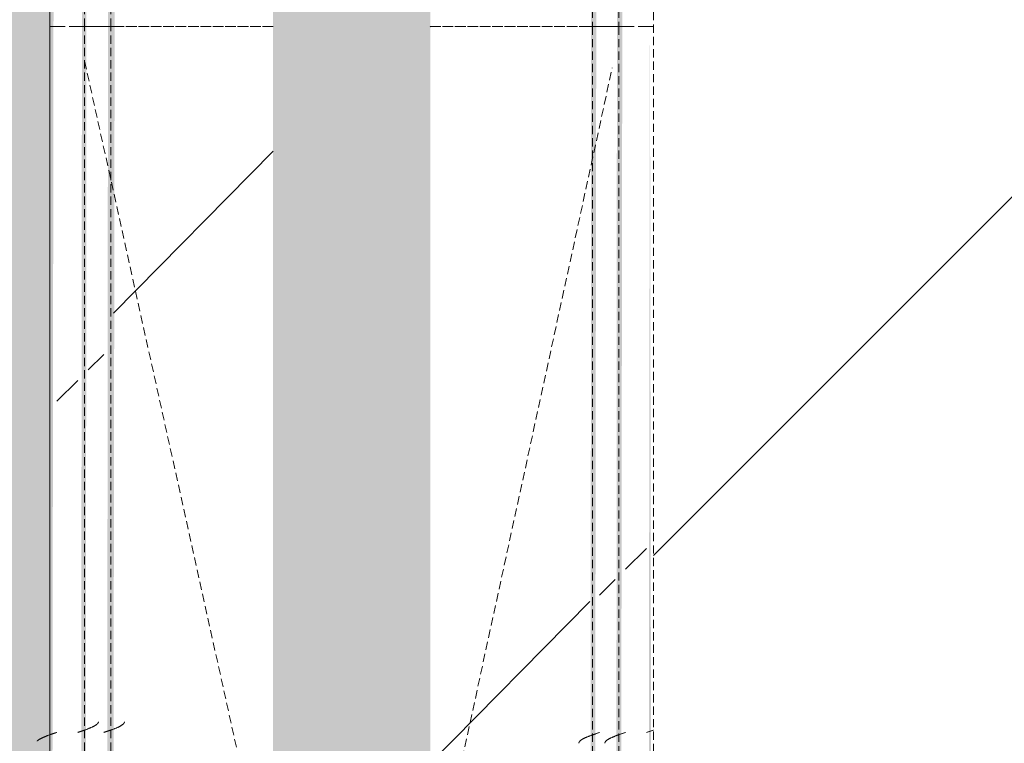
# Model space of a CAD drawing. Header units: millimetres. Extents: x 16156 to 91527, y 4646 to 113494.
# Tile 241 of 256: x 35479 to 36046, y 71701 to 72117. Entities that reach past the tile are written whole.
import ezdxf

# ---------------------------------------------------------------- set-up
doc = ezdxf.new("R2010")
doc.units = ezdxf.units.MM
doc.linetypes.add('ARC Demolished', pattern=[7.14375, 4.7625, -2.38125])
for name, color, linetype, lineweight in [('A--AR9__AlgVoorz', 1, 'Continuous', 9), ('A--L23__Vloeren', 3, 'Continuous', 9), ('A--L74__VasteSanitaireVoorz', 1, 'ARC Demolished', 9), ('A--L82__LosseGebruikersInvent', 1, 'ARC Demolished', 9)]:
    doc.layers.add(name, color=color, linetype=linetype, lineweight=lineweight)
pattern_1 = [(135, (72113.44, -36801.75), (-212.132, -212.132), [])]
pattern_2 = [(135, (72828.44, -35670.5), (-212.132, -212.132), [])]
pattern_3 = [(135.439, (72828.44, -34585), (-212.1307, -208.9106), [])]
pattern_4 = [(135.439, (72828.44, -34604.8), (-212.1307, -208.9106), [])]
pattern_5 = [(315, (-71398.44, 35670.5), (212.132, 212.132), [])]
pattern_6 = [(315.439, (-71398.44, 34585), (205.6355, 215.307), [])]
pattern_7 = [(315.439, (-71398.44, 34604.8), (205.6355, 215.307), [])]

# ---------------------------------------------------------------- blocks, each defined once
blk = doc.blocks.new('73_FU_Keukentop - Type 1-2249611-AB-Begane grond - slooptekening')
at = {"layer": 'A--L82__LosseGebruikersInvent'}
h = blk.add_hatch(dxfattribs=at)
h.set_pattern_fill('FP_61', color=256, style=0, pattern_type=2)
h.set_pattern_definition(pattern_1)
h.paths.add_polyline_path([(1430, -957.5), (1430, 957.5), (-1430, 957.5), (-1430, -957.5), (1266.55, -957.5)])
h = blk.add_hatch(dxfattribs=at)
h.set_pattern_fill('FP_61', color=256, style=0, pattern_type=2)
h.set_pattern_definition(pattern_1)
h.paths.add_polyline_path([(1430, -957.5), (1430, 957.5), (-1430, 957.5), (-1430, -957.5), (1266.55, -957.5)])
blk.add_line((-1430, -957.5), (1430, -957.5), dxfattribs=at)
blk = doc.blocks.new('FP_233-AB-Begane grond - slooptekening')
at = {"layer": 'A--L74__VasteSanitaireVoorz'}
blk.add_line((-695, 153.75), (715, 153.75), dxfattribs=at)
blk = doc.blocks.new('FP_235-AB-Begane grond - slooptekening')
at = {"layer": 'A--L74__VasteSanitaireVoorz'}
blk.add_line((-695, 138.75), (715, 138.75), dxfattribs=at)
blk = doc.blocks.new('FP_238-AB-Begane grond - slooptekening')
at = {"layer": 'A--L74__VasteSanitaireVoorz'}
blk.add_line((715, -138.75), (-695, -138.75), dxfattribs=at)
blk = doc.blocks.new('FP_240-AB-Begane grond - slooptekening')
at = {"layer": 'A--L74__VasteSanitaireVoorz'}
blk.add_line((715, -153.75), (-695, -153.75), dxfattribs=at)
blk = doc.blocks.new('FP_241-AB-Begane grond - slooptekening')
at = {"layer": 'A--L74__VasteSanitaireVoorz'}
blk.add_line((-695, -173.75), (715, -173.75), dxfattribs=at)
blk = doc.blocks.new('52_PF_FB_Gutter_rectangle - End Outlet - 1430mm_W_ x 300mm_L_ x 60mm_H_ x 160mm_Dia_ 2-2250497-AB-Begane grond - slooptekening')
at = {"layer": 'A--L74__VasteSanitaireVoorz', "linetype": 'Continuous'}
h = blk.add_hatch(dxfattribs=at)
h.set_pattern_fill('FP_68', color=256, style=0, pattern_type=2)
h.set_pattern_definition(pattern_2)
h.paths.add_polyline_path([(715, 157.75), (712.75, 169.75), (-695, 169.75), (-695, 157.75), (706, 157.75)])
h = blk.add_hatch(dxfattribs=at)
h.set_pattern_fill('FP_68', color=256, style=0, pattern_type=2)
h.set_pattern_definition(pattern_2)
h.paths.add_polyline_path([(715, 157.75), (712.75, 169.75), (-695, 169.75), (-695, 157.75), (706, 157.75)])
h = blk.add_hatch(dxfattribs=at)
h.set_pattern_fill('FP_68', color=256, style=0, pattern_type=2)
h.set_pattern_definition(pattern_2)
h.paths.add_polyline_path([(715, 142.75), (715, 151.75), (-695, 151.75), (-695, 142.75), (697.57, 142.75)])
h = blk.add_hatch(dxfattribs=at)
h.set_pattern_fill('FP_68', color=256, style=0, pattern_type=2)
h.set_pattern_definition(pattern_2)
h.paths.add_polyline_path([(715, 142.75), (715, 151.75), (-695, 151.75), (-695, 142.75), (697.57, 142.75)])
h = blk.add_hatch(dxfattribs=at)
h.set_pattern_fill('FP_69', color=256, style=0, pattern_type=2)
h.set_pattern_definition(pattern_3)
h.paths.add_polyline_path([(715, 45.2), (715, 137.1), (-695, 137.1), (-695, 45.2), (559.99, 45.2)])
h = blk.add_hatch(dxfattribs=at)
h.set_pattern_fill('FP_69', color=256, style=0, pattern_type=2)
h.set_pattern_definition(pattern_3)
h.paths.add_polyline_path([(715, 45.2), (715, 137.1), (-695, 137.1), (-695, 45.2), (559.99, 45.2)])
h = blk.add_hatch(dxfattribs=at)
h.set_pattern_fill('FP_70', color=256, style=0, pattern_type=2)
h.set_pattern_definition(pattern_4)
h.paths.add_polyline_path([(715, -134.42), (715, -45.2), (-695, -45.2), (-695, -137.1), (715, -137.1)])
h = blk.add_hatch(dxfattribs=at)
h.set_pattern_fill('FP_70', color=256, style=0, pattern_type=2)
h.set_pattern_definition(pattern_4)
h.paths.add_polyline_path([(715, -134.42), (715, -45.2), (-695, -45.2), (-695, -137.1), (715, -137.1)])
at = {"layer": 'A--L74__VasteSanitaireVoorz'}
h = blk.add_hatch(dxfattribs=at)
h.set_pattern_fill('FP_68', color=256, style=0, pattern_type=2)
h.set_pattern_definition(pattern_2)
h.paths.add_polyline_path([(715, -151.75), (715, -142.75), (-695, -142.75), (-695, -151.75), (559.99, -151.75)])
h = blk.add_hatch(dxfattribs=at)
h.set_pattern_fill('FP_68', color=256, style=0, pattern_type=2)
h.set_pattern_definition(pattern_2)
h.paths.add_polyline_path([(715, -151.75), (715, -142.75), (-695, -142.75), (-695, -151.75), (559.99, -151.75)])
h = blk.add_hatch(dxfattribs=at)
h.set_pattern_fill('FP_68', color=256, style=0, pattern_type=2)
h.set_pattern_definition(pattern_2)
h.paths.add_polyline_path([(715, -157.75), (-695, -157.75), (-695, -169.75), (715, -169.75)])
h = blk.add_hatch(dxfattribs=at)
h.set_pattern_fill('FP_68', color=256, style=0, pattern_type=2)
h.set_pattern_definition(pattern_2)
h.paths.add_polyline_path([(715, -157.75), (-695, -157.75), (-695, -169.75), (715, -169.75)])
for p, q in [((715, 169.75), (715, 173.75)), ((715, 169.75), (715, 157.75)), ((715, 153.75), (715, 157.75)), ((715, 153.75), (715, 151.75)), ((715, 151.75), (715, 142.75)), ((715, 138.75), (715, 142.75)), ((715, 138.33), (715, 139.14)), ((715, 138.75), (715, 137.1)), ((715, 137.1), (715, 45.2)), ((715, -45.2), (715, -137.1)), ((715, -137.1), (715, -138.75)), ((715, -139.14), (715, -138.33)), ((715, -142.75), (715, -138.75)), ((715, -142.75), (715, -151.75)), ((715, -151.75), (715, -153.75)), ((715, -157.75), (715, -153.75)), ((715, -157.75), (715, -169.75)), ((715, -173.75), (715, -169.75))]:
    blk.add_line(p, q, dxfattribs=at)
for name in ['FP_233-AB-Begane grond - slooptekening', 'FP_235-AB-Begane grond - slooptekening', 'FP_238-AB-Begane grond - slooptekening', 'FP_240-AB-Begane grond - slooptekening', 'FP_241-AB-Begane grond - slooptekening']:
    blk.add_blockref(name, (0, 0), dxfattribs=at)
blk = doc.blocks.new('FP_246-AB-Begane grond - slooptekening')
at = {"layer": 'A--L74__VasteSanitaireVoorz', "color": 240, "linetype": 'Continuous'}
for p, q in [((308.5, -169.75), (308.6, -170.04)), ((308.5, -169.75), (308.6, -170.04)), ((308.6, -170.04), (308.7, -170.34)), ((308.6, -170.04), (308.7, -170.34)), ((308.7, -170.34), (308.8, -170.63)), ((308.7, -170.34), (308.8, -170.63)), ((308.8, -170.63), (308.89, -170.92)), ((308.8, -170.63), (308.89, -170.92)), ((308.89, -170.92), (308.99, -171.22)), ((308.89, -170.92), (308.99, -171.22)), ((308.99, -171.22), (309.09, -171.51)), ((308.99, -171.22), (309.09, -171.51)), ((309.09, -171.51), (309.19, -171.8)), ((309.09, -171.51), (309.19, -171.8)), ((309.19, -171.8), (309.29, -172.09)), ((309.19, -171.8), (309.29, -172.09)), ((309.29, -172.09), (309.38, -172.37)), ((309.29, -172.09), (309.38, -172.37)), ((309.38, -172.37), (309.48, -172.66)), ((309.38, -172.37), (309.48, -172.66)), ((309.48, -172.66), (309.58, -172.95)), ((309.48, -172.66), (309.58, -172.95)), ((309.58, -172.95), (309.68, -173.23)), ((309.58, -172.95), (309.68, -173.23)), ((309.68, -173.23), (309.78, -173.51)), ((309.68, -173.23), (309.78, -173.51)), ((309.78, -173.51), (309.88, -173.79)), ((309.78, -173.51), (309.88, -173.79))]:
    blk.add_line(p, q, dxfattribs=at)
blk = doc.blocks.new('FP_247-AB-Begane grond - slooptekening')
at = {"layer": 'A--L74__VasteSanitaireVoorz', "color": 240, "linetype": 'Continuous'}
for p, q in [((302.32, -145.77), (302.41, -145.78)), ((302.32, -145.77), (302.41, -145.78)), ((302.41, -145.78), (302.51, -145.8)), ((302.41, -145.78), (302.51, -145.8)), ((302.51, -145.8), (302.61, -145.83)), ((302.51, -145.8), (302.61, -145.83)), ((302.61, -145.83), (302.71, -145.86)), ((302.61, -145.83), (302.71, -145.86)), ((302.71, -145.86), (302.81, -145.9)), ((302.71, -145.86), (302.81, -145.9)), ((302.81, -145.9), (302.91, -145.95)), ((302.81, -145.9), (302.91, -145.95)), ((302.91, -145.95), (303, -146)), ((302.91, -145.95), (303, -146)), ((303, -146), (303.1, -146.06)), ((303, -146), (303.1, -146.06)), ((303.1, -146.06), (303.2, -146.13)), ((303.1, -146.06), (303.2, -146.13)), ((303.2, -146.13), (303.3, -146.2)), ((303.2, -146.13), (303.3, -146.2)), ((303.3, -146.2), (303.4, -146.29)), ((303.3, -146.2), (303.4, -146.29)), ((303.4, -146.29), (303.49, -146.37)), ((303.4, -146.29), (303.49, -146.37)), ((303.49, -146.37), (303.59, -146.47)), ((303.49, -146.37), (303.59, -146.47)), ((303.59, -146.47), (303.69, -146.57)), ((303.59, -146.47), (303.69, -146.57)), ((303.69, -146.57), (303.79, -146.68)), ((303.69, -146.57), (303.79, -146.68)), ((303.79, -146.68), (303.89, -146.8)), ((303.79, -146.68), (303.89, -146.8)), ((303.89, -146.8), (303.99, -146.92)), ((303.89, -146.8), (303.99, -146.92)), ((303.99, -146.92), (304.08, -147.05)), ((303.99, -146.92), (304.08, -147.05)), ((304.08, -147.05), (304.18, -147.18)), ((304.08, -147.05), (304.18, -147.18)), ((304.18, -147.18), (304.28, -147.33)), ((304.18, -147.18), (304.28, -147.33)), ((304.28, -147.33), (304.38, -147.47)), ((304.28, -147.33), (304.38, -147.47)), ((304.38, -147.47), (304.48, -147.63)), ((304.38, -147.47), (304.48, -147.63)), ((304.48, -147.63), (304.57, -147.79)), ((304.48, -147.63), (304.57, -147.79)), ((304.57, -147.79), (304.67, -147.95)), ((304.57, -147.79), (304.67, -147.95)), ((304.67, -147.95), (304.77, -148.13)), ((304.67, -147.95), (304.77, -148.13)), ((304.77, -148.13), (304.87, -148.31)), ((304.77, -148.13), (304.87, -148.31)), ((304.87, -148.31), (304.97, -148.49)), ((304.87, -148.31), (304.97, -148.49)), ((304.97, -148.49), (305.07, -148.68)), ((304.97, -148.49), (305.07, -148.68)), ((305.07, -148.68), (305.16, -148.87)), ((305.07, -148.68), (305.16, -148.87)), ((305.16, -148.87), (305.26, -149.07)), ((305.16, -148.87), (305.26, -149.07)), ((305.26, -149.07), (305.36, -149.28)), ((305.26, -149.07), (305.36, -149.28)), ((305.36, -149.28), (305.46, -149.49)), ((305.36, -149.28), (305.46, -149.49)), ((305.46, -149.49), (305.56, -149.7)), ((305.46, -149.49), (305.56, -149.7)), ((305.56, -149.7), (305.65, -149.92)), ((305.56, -149.7), (305.65, -149.92)), ((305.65, -149.92), (305.75, -150.15)), ((305.65, -149.92), (305.75, -150.15)), ((305.75, -150.15), (305.85, -150.38)), ((305.75, -150.15), (305.85, -150.38)), ((305.85, -150.38), (305.95, -150.61)), ((305.85, -150.38), (305.95, -150.61)), ((305.95, -150.61), (306.05, -150.85)), ((305.95, -150.61), (306.05, -150.85)), ((306.05, -150.85), (306.15, -151.09)), ((306.05, -150.85), (306.15, -151.09)), ((306.15, -151.09), (306.24, -151.34)), ((306.15, -151.09), (306.24, -151.34)), ((306.24, -151.34), (306.34, -151.59)), ((306.24, -151.34), (306.34, -151.59)), ((306.34, -151.59), (306.44, -151.84)), ((306.34, -151.59), (306.44, -151.84)), ((306.44, -151.84), (306.54, -152.1)), ((306.44, -151.84), (306.54, -152.1)), ((306.54, -152.1), (306.64, -152.36)), ((306.54, -152.1), (306.64, -152.36)), ((306.64, -152.36), (306.73, -152.63)), ((306.64, -152.36), (306.73, -152.63)), ((306.73, -152.63), (306.83, -152.89)), ((306.73, -152.63), (306.83, -152.89)), ((306.83, -152.89), (306.93, -153.17)), ((306.83, -152.89), (306.93, -153.17)), ((306.93, -153.17), (307.03, -153.44)), ((306.93, -153.17), (307.03, -153.44)), ((307.03, -153.44), (307.13, -153.71)), ((307.03, -153.44), (307.13, -153.71)), ((307.13, -153.71), (307.22, -153.99)), ((307.13, -153.71), (307.22, -153.99)), ((307.22, -153.99), (307.32, -154.27)), ((307.22, -153.99), (307.32, -154.27)), ((307.32, -154.27), (307.42, -154.55)), ((307.32, -154.27), (307.42, -154.55)), ((307.42, -154.55), (307.52, -154.84)), ((307.42, -154.55), (307.52, -154.84)), ((307.52, -154.84), (307.62, -155.13)), ((307.52, -154.84), (307.62, -155.13)), ((307.62, -155.13), (307.72, -155.41)), ((307.62, -155.13), (307.72, -155.41)), ((307.72, -155.41), (307.81, -155.7)), ((307.72, -155.41), (307.81, -155.7)), ((307.81, -155.7), (307.91, -155.99)), ((307.81, -155.7), (307.91, -155.99)), ((307.91, -155.99), (308.01, -156.28)), ((307.91, -155.99), (308.01, -156.28)), ((308.01, -156.28), (308.11, -156.58)), ((308.01, -156.28), (308.11, -156.58)), ((308.11, -156.58), (308.21, -156.87)), ((308.11, -156.58), (308.21, -156.87)), ((308.21, -156.87), (308.3, -157.16)), ((308.21, -156.87), (308.3, -157.16)), ((308.3, -157.16), (308.4, -157.46)), ((308.3, -157.16), (308.4, -157.46)), ((308.4, -157.46), (308.5, -157.75)), ((308.4, -157.46), (308.5, -157.75))]:
    blk.add_line(p, q, dxfattribs=at)
at = {"layer": 'A--L74__VasteSanitaireVoorz'}
blk.add_line((715, -153.75), (-695, -153.75), dxfattribs=at)
blk = doc.blocks.new('FP_249-AB-Begane grond - slooptekening')
at = {"layer": 'A--L74__VasteSanitaireVoorz', "color": 240, "linetype": 'Continuous'}
for p, q in [((302.28, -130.77), (302.38, -130.78)), ((302.28, -130.77), (302.38, -130.78)), ((302.38, -130.78), (302.48, -130.8)), ((302.38, -130.78), (302.48, -130.8)), ((302.48, -130.8), (302.58, -130.83)), ((302.48, -130.8), (302.58, -130.83)), ((302.58, -130.83), (302.68, -130.86)), ((302.58, -130.83), (302.68, -130.86)), ((302.68, -130.86), (302.77, -130.9)), ((302.68, -130.86), (302.77, -130.9)), ((302.77, -130.9), (302.87, -130.95)), ((302.77, -130.9), (302.87, -130.95)), ((302.87, -130.95), (302.97, -131)), ((302.87, -130.95), (302.97, -131)), ((302.97, -131), (303.07, -131.06)), ((302.97, -131), (303.07, -131.06)), ((303.07, -131.06), (303.17, -131.13)), ((303.07, -131.06), (303.17, -131.13)), ((303.17, -131.13), (303.26, -131.2)), ((303.17, -131.13), (303.26, -131.2)), ((303.26, -131.2), (303.36, -131.29)), ((303.26, -131.2), (303.36, -131.29)), ((303.36, -131.29), (303.46, -131.37)), ((303.36, -131.29), (303.46, -131.37)), ((303.46, -131.37), (303.56, -131.47)), ((303.46, -131.37), (303.56, -131.47)), ((303.56, -131.47), (303.66, -131.57)), ((303.56, -131.47), (303.66, -131.57)), ((303.66, -131.57), (303.76, -131.68)), ((303.66, -131.57), (303.76, -131.68)), ((303.76, -131.68), (303.85, -131.8)), ((303.76, -131.68), (303.85, -131.8)), ((303.85, -131.8), (303.95, -131.92)), ((303.85, -131.8), (303.95, -131.92)), ((303.95, -131.92), (304.05, -132.05)), ((303.95, -131.92), (304.05, -132.05)), ((304.05, -132.05), (304.15, -132.18)), ((304.05, -132.05), (304.15, -132.18)), ((304.15, -132.18), (304.25, -132.33)), ((304.15, -132.18), (304.25, -132.33)), ((304.25, -132.33), (304.34, -132.47)), ((304.25, -132.33), (304.34, -132.47)), ((304.34, -132.47), (304.44, -132.63)), ((304.34, -132.47), (304.44, -132.63)), ((304.44, -132.63), (304.54, -132.79)), ((304.44, -132.63), (304.54, -132.79)), ((304.54, -132.79), (304.64, -132.95)), ((304.54, -132.79), (304.64, -132.95)), ((304.64, -132.95), (304.74, -133.13)), ((304.64, -132.95), (304.74, -133.13)), ((304.74, -133.13), (304.84, -133.31)), ((304.74, -133.13), (304.84, -133.31)), ((304.84, -133.31), (304.93, -133.49)), ((304.84, -133.31), (304.93, -133.49)), ((304.93, -133.49), (305.03, -133.68)), ((304.93, -133.49), (305.03, -133.68)), ((305.03, -133.68), (305.13, -133.87)), ((305.03, -133.68), (305.13, -133.87)), ((305.13, -133.87), (305.23, -134.07)), ((305.13, -133.87), (305.23, -134.07)), ((305.23, -134.07), (305.33, -134.28)), ((305.23, -134.07), (305.33, -134.28)), ((305.33, -134.28), (305.42, -134.49)), ((305.33, -134.28), (305.42, -134.49)), ((305.42, -134.49), (305.52, -134.7)), ((305.42, -134.49), (305.52, -134.7)), ((305.52, -134.7), (305.62, -134.92)), ((305.52, -134.7), (305.62, -134.92)), ((305.62, -134.92), (305.72, -135.15)), ((305.62, -134.92), (305.72, -135.15)), ((305.72, -135.15), (305.82, -135.38)), ((305.72, -135.15), (305.82, -135.38)), ((305.82, -135.38), (305.92, -135.61)), ((305.82, -135.38), (305.92, -135.61)), ((305.92, -135.61), (306.01, -135.85)), ((305.92, -135.61), (306.01, -135.85)), ((306.01, -135.85), (306.11, -136.09)), ((306.01, -135.85), (306.11, -136.09)), ((306.11, -136.09), (306.21, -136.34)), ((306.11, -136.09), (306.21, -136.34)), ((306.21, -136.34), (306.31, -136.59)), ((306.21, -136.34), (306.31, -136.59)), ((306.31, -136.59), (306.41, -136.84)), ((306.31, -136.59), (306.41, -136.84)), ((306.41, -136.84), (306.5, -137.1)), ((306.41, -136.84), (306.5, -137.1)), ((306.5, -137.1), (306.6, -137.36)), ((306.5, -137.1), (306.6, -137.36)), ((306.6, -137.36), (306.7, -137.63)), ((306.6, -137.36), (306.7, -137.63)), ((306.7, -137.63), (306.8, -137.89)), ((306.7, -137.63), (306.8, -137.89)), ((306.8, -137.89), (306.9, -138.17)), ((306.8, -137.89), (306.9, -138.17)), ((306.9, -138.17), (307, -138.44)), ((306.9, -138.17), (307, -138.44)), ((307, -138.44), (307.09, -138.71)), ((307, -138.44), (307.09, -138.71)), ((307.09, -138.71), (307.19, -138.99)), ((307.09, -138.71), (307.19, -138.99)), ((307.19, -138.99), (307.29, -139.27)), ((307.19, -138.99), (307.29, -139.27)), ((307.29, -139.27), (307.39, -139.55)), ((307.29, -139.27), (307.39, -139.55)), ((307.39, -139.55), (307.49, -139.84)), ((307.39, -139.55), (307.49, -139.84)), ((307.49, -139.84), (307.58, -140.13)), ((307.49, -139.84), (307.58, -140.13)), ((307.58, -140.13), (307.68, -140.41)), ((307.58, -140.13), (307.68, -140.41)), ((307.68, -140.41), (307.78, -140.7)), ((307.68, -140.41), (307.78, -140.7)), ((307.78, -140.7), (307.88, -140.99)), ((307.78, -140.7), (307.88, -140.99)), ((307.88, -140.99), (307.98, -141.28)), ((307.88, -140.99), (307.98, -141.28)), ((307.98, -141.28), (308.08, -141.58)), ((307.98, -141.28), (308.08, -141.58)), ((308.08, -141.58), (308.17, -141.87)), ((308.08, -141.58), (308.17, -141.87)), ((308.17, -141.87), (308.27, -142.16)), ((308.17, -141.87), (308.27, -142.16)), ((308.27, -142.16), (308.37, -142.46)), ((308.27, -142.16), (308.37, -142.46)), ((308.37, -142.46), (308.47, -142.75)), ((308.37, -142.46), (308.47, -142.75))]:
    blk.add_line(p, q, dxfattribs=at)
at = {"layer": 'A--L74__VasteSanitaireVoorz'}
blk.add_line((715, -138.75), (-695, -138.75), dxfattribs=at)
blk = doc.blocks.new('FP_252-AB-Begane grond - slooptekening')
at = {"layer": 'A--L74__VasteSanitaireVoorz', "color": 240, "linetype": 'Continuous'}
for p, q in [((308.47, 142.75), (308.57, 142.46)), ((308.47, 142.75), (308.57, 142.46)), ((308.57, 142.46), (308.66, 142.16)), ((308.57, 142.46), (308.66, 142.16)), ((308.66, 142.16), (308.76, 141.87)), ((308.66, 142.16), (308.76, 141.87)), ((308.76, 141.87), (308.86, 141.58)), ((308.76, 141.87), (308.86, 141.58)), ((308.86, 141.58), (308.96, 141.28)), ((308.86, 141.58), (308.96, 141.28)), ((308.96, 141.28), (309.06, 140.99)), ((308.96, 141.28), (309.06, 140.99)), ((309.06, 140.99), (309.15, 140.7)), ((309.06, 140.99), (309.15, 140.7)), ((309.15, 140.7), (309.25, 140.41)), ((309.15, 140.7), (309.25, 140.41)), ((309.25, 140.41), (309.35, 140.13)), ((309.25, 140.41), (309.35, 140.13)), ((309.35, 140.13), (309.45, 139.84)), ((309.35, 140.13), (309.45, 139.84)), ((309.45, 139.84), (309.55, 139.55)), ((309.45, 139.84), (309.55, 139.55)), ((309.55, 139.55), (309.65, 139.27)), ((309.55, 139.55), (309.65, 139.27)), ((309.65, 139.27), (309.74, 138.99)), ((309.65, 139.27), (309.74, 138.99)), ((309.74, 138.99), (309.84, 138.71)), ((309.74, 138.99), (309.84, 138.71)), ((309.84, 138.71), (309.94, 138.44)), ((309.84, 138.71), (309.94, 138.44)), ((309.94, 138.44), (310.04, 138.17)), ((309.94, 138.44), (310.04, 138.17)), ((310.04, 138.17), (310.14, 137.89)), ((310.04, 138.17), (310.14, 137.89)), ((310.14, 137.89), (310.23, 137.63)), ((310.14, 137.89), (310.23, 137.63)), ((310.23, 137.63), (310.33, 137.36)), ((310.23, 137.63), (310.33, 137.36)), ((310.33, 137.36), (310.43, 137.1)), ((310.33, 137.36), (310.43, 137.1)), ((310.43, 137.1), (310.53, 136.84)), ((310.43, 137.1), (310.53, 136.84)), ((310.53, 136.84), (310.63, 136.59)), ((310.53, 136.84), (310.63, 136.59)), ((310.63, 136.59), (310.73, 136.34)), ((310.63, 136.59), (310.73, 136.34)), ((310.73, 136.34), (310.82, 136.09)), ((310.73, 136.34), (310.82, 136.09)), ((310.82, 136.09), (310.92, 135.85)), ((310.82, 136.09), (310.92, 135.85)), ((310.92, 135.85), (311.02, 135.61)), ((310.92, 135.85), (311.02, 135.61)), ((311.02, 135.61), (311.12, 135.38)), ((311.02, 135.61), (311.12, 135.38)), ((311.12, 135.38), (311.22, 135.15)), ((311.12, 135.38), (311.22, 135.15)), ((311.22, 135.15), (311.31, 134.92)), ((311.22, 135.15), (311.31, 134.92)), ((311.31, 134.92), (311.41, 134.7)), ((311.31, 134.92), (311.41, 134.7)), ((311.41, 134.7), (311.51, 134.49)), ((311.41, 134.7), (311.51, 134.49)), ((311.51, 134.49), (311.61, 134.28)), ((311.51, 134.49), (311.61, 134.28)), ((311.61, 134.28), (311.71, 134.07)), ((311.61, 134.28), (311.71, 134.07)), ((311.71, 134.07), (311.81, 133.87)), ((311.71, 134.07), (311.81, 133.87)), ((311.81, 133.87), (311.9, 133.68)), ((311.81, 133.87), (311.9, 133.68)), ((311.9, 133.68), (312, 133.49)), ((311.9, 133.68), (312, 133.49)), ((312, 133.49), (312.1, 133.31)), ((312, 133.49), (312.1, 133.31)), ((312.1, 133.31), (312.2, 133.13)), ((312.1, 133.31), (312.2, 133.13)), ((312.2, 133.13), (312.3, 132.95)), ((312.2, 133.13), (312.3, 132.95)), ((312.3, 132.95), (312.39, 132.79)), ((312.3, 132.95), (312.39, 132.79)), ((312.39, 132.79), (312.49, 132.63)), ((312.39, 132.79), (312.49, 132.63)), ((312.49, 132.63), (312.59, 132.47)), ((312.49, 132.63), (312.59, 132.47)), ((312.59, 132.47), (312.69, 132.33)), ((312.59, 132.47), (312.69, 132.33)), ((312.69, 132.33), (312.79, 132.18)), ((312.69, 132.33), (312.79, 132.18)), ((312.79, 132.18), (312.89, 132.05)), ((312.79, 132.18), (312.89, 132.05)), ((312.89, 132.05), (312.98, 131.92)), ((312.89, 132.05), (312.98, 131.92)), ((312.98, 131.92), (313.08, 131.8)), ((312.98, 131.92), (313.08, 131.8)), ((313.08, 131.8), (313.18, 131.68)), ((313.08, 131.8), (313.18, 131.68)), ((313.18, 131.68), (313.28, 131.57)), ((313.18, 131.68), (313.28, 131.57)), ((313.28, 131.57), (313.38, 131.47)), ((313.28, 131.57), (313.38, 131.47)), ((313.38, 131.47), (313.47, 131.37)), ((313.38, 131.47), (313.47, 131.37)), ((313.47, 131.37), (313.57, 131.29)), ((313.47, 131.37), (313.57, 131.29)), ((313.57, 131.29), (313.67, 131.2)), ((313.57, 131.29), (313.67, 131.2)), ((313.67, 131.2), (313.77, 131.13)), ((313.67, 131.2), (313.77, 131.13)), ((313.77, 131.13), (313.87, 131.06)), ((313.77, 131.13), (313.87, 131.06)), ((313.87, 131.06), (313.97, 131)), ((313.87, 131.06), (313.97, 131)), ((313.97, 131), (314.06, 130.95)), ((313.97, 131), (314.06, 130.95)), ((314.06, 130.95), (314.16, 130.9)), ((314.06, 130.95), (314.16, 130.9)), ((314.16, 130.9), (314.26, 130.86)), ((314.16, 130.9), (314.26, 130.86)), ((314.26, 130.86), (314.36, 130.83)), ((314.26, 130.86), (314.36, 130.83)), ((314.36, 130.83), (314.46, 130.8)), ((314.36, 130.83), (314.46, 130.8)), ((314.46, 130.8), (314.55, 130.78)), ((314.46, 130.8), (314.55, 130.78)), ((314.55, 130.78), (314.65, 130.77)), ((314.55, 130.78), (314.65, 130.77))]:
    blk.add_line(p, q, dxfattribs=at)
at = {"layer": 'A--L74__VasteSanitaireVoorz'}
blk.add_line((-695, 138.75), (715, 138.75), dxfattribs=at)
blk = doc.blocks.new('FP_254-AB-Begane grond - slooptekening')
at = {"layer": 'A--L74__VasteSanitaireVoorz'}
blk.add_line((-695, 153.75), (715, 153.75), dxfattribs=at)
at = {"layer": 'A--L74__VasteSanitaireVoorz', "color": 240, "linetype": 'Continuous'}
for p, q in [((308.5, 157.75), (308.6, 157.46)), ((308.5, 157.75), (308.6, 157.46)), ((308.6, 157.46), (308.7, 157.16)), ((308.6, 157.46), (308.7, 157.16)), ((308.7, 157.16), (308.8, 156.87)), ((308.7, 157.16), (308.8, 156.87)), ((308.8, 156.87), (308.89, 156.58)), ((308.8, 156.87), (308.89, 156.58)), ((308.89, 156.58), (308.99, 156.28)), ((308.89, 156.58), (308.99, 156.28)), ((308.99, 156.28), (309.09, 155.99)), ((308.99, 156.28), (309.09, 155.99)), ((309.09, 155.99), (309.19, 155.7)), ((309.09, 155.99), (309.19, 155.7)), ((309.19, 155.7), (309.29, 155.41)), ((309.19, 155.7), (309.29, 155.41)), ((309.29, 155.41), (309.38, 155.13)), ((309.29, 155.41), (309.38, 155.13)), ((309.38, 155.13), (309.48, 154.84)), ((309.38, 155.13), (309.48, 154.84)), ((309.48, 154.84), (309.58, 154.55)), ((309.48, 154.84), (309.58, 154.55)), ((309.58, 154.55), (309.68, 154.27)), ((309.58, 154.55), (309.68, 154.27)), ((309.68, 154.27), (309.78, 153.99)), ((309.68, 154.27), (309.78, 153.99)), ((309.78, 153.99), (309.88, 153.71)), ((309.78, 153.99), (309.88, 153.71)), ((309.88, 153.71), (309.97, 153.44)), ((309.88, 153.71), (309.97, 153.44)), ((309.97, 153.44), (310.07, 153.17)), ((309.97, 153.44), (310.07, 153.17)), ((310.07, 153.17), (310.17, 152.89)), ((310.07, 153.17), (310.17, 152.89)), ((310.17, 152.89), (310.27, 152.63)), ((310.17, 152.89), (310.27, 152.63)), ((310.27, 152.63), (310.37, 152.36)), ((310.27, 152.63), (310.37, 152.36)), ((310.37, 152.36), (310.46, 152.1)), ((310.37, 152.36), (310.46, 152.1)), ((310.46, 152.1), (310.56, 151.84)), ((310.46, 152.1), (310.56, 151.84)), ((310.56, 151.84), (310.66, 151.59)), ((310.56, 151.84), (310.66, 151.59)), ((310.66, 151.59), (310.76, 151.34)), ((310.66, 151.59), (310.76, 151.34)), ((310.76, 151.34), (310.86, 151.09)), ((310.76, 151.34), (310.86, 151.09)), ((310.86, 151.09), (310.96, 150.85)), ((310.86, 151.09), (310.96, 150.85)), ((310.96, 150.85), (311.05, 150.61)), ((310.96, 150.85), (311.05, 150.61)), ((311.05, 150.61), (311.15, 150.38)), ((311.05, 150.61), (311.15, 150.38)), ((311.15, 150.38), (311.25, 150.15)), ((311.15, 150.38), (311.25, 150.15)), ((311.25, 150.15), (311.35, 149.92)), ((311.25, 150.15), (311.35, 149.92)), ((311.35, 149.92), (311.45, 149.7)), ((311.35, 149.92), (311.45, 149.7)), ((311.45, 149.7), (311.54, 149.49)), ((311.45, 149.7), (311.54, 149.49)), ((311.54, 149.49), (311.64, 149.28)), ((311.54, 149.49), (311.64, 149.28)), ((311.64, 149.28), (311.74, 149.07)), ((311.64, 149.28), (311.74, 149.07)), ((311.74, 149.07), (311.84, 148.87)), ((311.74, 149.07), (311.84, 148.87)), ((311.84, 148.87), (311.94, 148.68)), ((311.84, 148.87), (311.94, 148.68)), ((311.94, 148.68), (312.04, 148.49)), ((311.94, 148.68), (312.04, 148.49)), ((312.04, 148.49), (312.13, 148.31)), ((312.04, 148.49), (312.13, 148.31)), ((312.13, 148.31), (312.23, 148.13)), ((312.13, 148.31), (312.23, 148.13)), ((312.23, 148.13), (312.33, 147.95)), ((312.23, 148.13), (312.33, 147.95)), ((312.33, 147.95), (312.43, 147.79)), ((312.33, 147.95), (312.43, 147.79)), ((312.43, 147.79), (312.53, 147.63)), ((312.43, 147.79), (312.53, 147.63)), ((312.53, 147.63), (312.62, 147.47)), ((312.53, 147.63), (312.62, 147.47)), ((312.62, 147.47), (312.72, 147.33)), ((312.62, 147.47), (312.72, 147.33)), ((312.72, 147.33), (312.82, 147.18)), ((312.72, 147.33), (312.82, 147.18)), ((312.82, 147.18), (312.92, 147.05)), ((312.82, 147.18), (312.92, 147.05)), ((312.92, 147.05), (313.02, 146.92)), ((312.92, 147.05), (313.02, 146.92)), ((313.02, 146.92), (313.12, 146.8)), ((313.02, 146.92), (313.12, 146.8)), ((313.12, 146.8), (313.21, 146.68)), ((313.12, 146.8), (313.21, 146.68)), ((313.21, 146.68), (313.31, 146.57)), ((313.21, 146.68), (313.31, 146.57)), ((313.31, 146.57), (313.41, 146.47)), ((313.31, 146.57), (313.41, 146.47)), ((313.41, 146.47), (313.51, 146.37)), ((313.41, 146.47), (313.51, 146.37)), ((313.51, 146.37), (313.61, 146.29)), ((313.51, 146.37), (313.61, 146.29)), ((313.61, 146.29), (313.7, 146.2)), ((313.61, 146.29), (313.7, 146.2)), ((313.7, 146.2), (313.8, 146.13)), ((313.7, 146.2), (313.8, 146.13)), ((313.8, 146.13), (313.9, 146.06)), ((313.8, 146.13), (313.9, 146.06)), ((313.9, 146.06), (314, 146)), ((313.9, 146.06), (314, 146)), ((314, 146), (314.1, 145.95)), ((314, 146), (314.1, 145.95)), ((314.1, 145.95), (314.2, 145.9)), ((314.1, 145.95), (314.2, 145.9)), ((314.2, 145.9), (314.29, 145.86)), ((314.2, 145.9), (314.29, 145.86)), ((314.29, 145.86), (314.39, 145.83)), ((314.29, 145.86), (314.39, 145.83)), ((314.39, 145.83), (314.49, 145.8)), ((314.39, 145.83), (314.49, 145.8)), ((314.49, 145.8), (314.59, 145.78)), ((314.49, 145.8), (314.59, 145.78)), ((314.59, 145.78), (314.69, 145.77)), ((314.59, 145.78), (314.69, 145.77))]:
    blk.add_line(p, q, dxfattribs=at)
blk = doc.blocks.new('FP_255-AB-Begane grond - slooptekening')
at = {"layer": 'A--L74__VasteSanitaireVoorz', "color": 240, "linetype": 'Continuous'}
for p, q in [((303.49, 181.13), (303.59, 181.03)), ((303.49, 181.13), (303.59, 181.03)), ((303.59, 181.03), (303.69, 180.93)), ((303.59, 181.03), (303.69, 180.93)), ((303.69, 180.93), (303.79, 180.82)), ((303.69, 180.93), (303.79, 180.82)), ((303.79, 180.82), (303.89, 180.7)), ((303.79, 180.82), (303.89, 180.7)), ((303.89, 180.7), (303.98, 180.58)), ((303.89, 180.7), (303.98, 180.58)), ((303.98, 180.58), (304.08, 180.45)), ((303.98, 180.58), (304.08, 180.45)), ((304.08, 180.45), (304.18, 180.32)), ((304.08, 180.45), (304.18, 180.32)), ((304.18, 180.32), (304.28, 180.17)), ((304.18, 180.32), (304.28, 180.17)), ((304.28, 180.17), (304.38, 180.03)), ((304.28, 180.17), (304.38, 180.03)), ((304.38, 180.03), (304.48, 179.87)), ((304.38, 180.03), (304.48, 179.87)), ((304.48, 179.87), (304.57, 179.71)), ((304.48, 179.87), (304.57, 179.71)), ((304.57, 179.71), (304.67, 179.55)), ((304.57, 179.71), (304.67, 179.55)), ((304.67, 179.55), (304.77, 179.37)), ((304.67, 179.55), (304.77, 179.37)), ((304.77, 179.37), (304.87, 179.19)), ((304.77, 179.37), (304.87, 179.19)), ((304.87, 179.19), (304.97, 179.01)), ((304.87, 179.19), (304.97, 179.01)), ((304.97, 179.01), (305.06, 178.82)), ((304.97, 179.01), (305.06, 178.82)), ((305.06, 178.82), (305.16, 178.63)), ((305.06, 178.82), (305.16, 178.63)), ((305.16, 178.63), (305.26, 178.43)), ((305.16, 178.63), (305.26, 178.43)), ((305.26, 178.43), (305.36, 178.22)), ((305.26, 178.43), (305.36, 178.22)), ((305.36, 178.22), (305.46, 178.01)), ((305.36, 178.22), (305.46, 178.01)), ((305.46, 178.01), (305.56, 177.8)), ((305.46, 178.01), (305.56, 177.8)), ((305.56, 177.8), (305.65, 177.58)), ((305.56, 177.8), (305.65, 177.58)), ((305.65, 177.58), (305.75, 177.35)), ((305.65, 177.58), (305.75, 177.35)), ((305.75, 177.35), (305.85, 177.12)), ((305.75, 177.35), (305.85, 177.12)), ((305.85, 177.12), (305.95, 176.89)), ((305.85, 177.12), (305.95, 176.89)), ((305.95, 176.89), (306.05, 176.65)), ((305.95, 176.89), (306.05, 176.65)), ((306.05, 176.65), (306.14, 176.41)), ((306.05, 176.65), (306.14, 176.41)), ((306.14, 176.41), (306.24, 176.16)), ((306.14, 176.41), (306.24, 176.16)), ((306.24, 176.16), (306.34, 175.91)), ((306.24, 176.16), (306.34, 175.91)), ((306.34, 175.91), (306.44, 175.66)), ((306.34, 175.91), (306.44, 175.66)), ((306.44, 175.66), (306.54, 175.4)), ((306.44, 175.66), (306.54, 175.4)), ((306.54, 175.4), (306.64, 175.14)), ((306.54, 175.4), (306.64, 175.14)), ((306.64, 175.14), (306.73, 174.87)), ((306.64, 175.14), (306.73, 174.87)), ((306.73, 174.87), (306.83, 174.61)), ((306.73, 174.87), (306.83, 174.61)), ((306.83, 174.61), (306.93, 174.33)), ((306.83, 174.61), (306.93, 174.33)), ((306.93, 174.33), (307.03, 174.06)), ((306.93, 174.33), (307.03, 174.06)), ((307.03, 174.06), (307.13, 173.79)), ((307.03, 174.06), (307.13, 173.79)), ((307.13, 173.79), (307.22, 173.51)), ((307.13, 173.79), (307.22, 173.51)), ((307.22, 173.51), (307.32, 173.23)), ((307.22, 173.51), (307.32, 173.23)), ((307.32, 173.23), (307.42, 172.95)), ((307.32, 173.23), (307.42, 172.95)), ((307.42, 172.95), (307.52, 172.66)), ((307.42, 172.95), (307.52, 172.66)), ((307.52, 172.66), (307.62, 172.37)), ((307.52, 172.66), (307.62, 172.37)), ((307.62, 172.37), (307.72, 172.09)), ((307.62, 172.37), (307.72, 172.09)), ((307.72, 172.09), (307.81, 171.8)), ((307.72, 172.09), (307.81, 171.8)), ((307.81, 171.8), (307.91, 171.51)), ((307.81, 171.8), (307.91, 171.51)), ((307.91, 171.51), (308.01, 171.22)), ((307.91, 171.51), (308.01, 171.22)), ((308.01, 171.22), (308.11, 170.92)), ((308.01, 171.22), (308.11, 170.92)), ((308.11, 170.92), (308.21, 170.63)), ((308.11, 170.92), (308.21, 170.63)), ((308.21, 170.63), (308.3, 170.34)), ((308.21, 170.63), (308.3, 170.34)), ((308.3, 170.34), (308.4, 170.04)), ((308.3, 170.34), (308.4, 170.04)), ((308.4, 170.04), (308.5, 169.75)), ((308.4, 170.04), (308.5, 169.75))]:
    blk.add_line(p, q, dxfattribs=at)
at = {"layer": 'A--L74__VasteSanitaireVoorz'}
blk.add_line((715, 173.75), (-695, 173.75), dxfattribs=at)
blk = doc.blocks.new('52_PF_FB_Gutter_rectangle - End Outlet - 1430mm_W_ x 300mm_L_ x 60mm_H_ x 160mm_Dia_ 2-2250526-AB-Begane grond - slooptekening')
at = {"layer": 'A--L74__VasteSanitaireVoorz'}
h = blk.add_hatch(dxfattribs=at)
h.set_pattern_fill('FP_71', color=256, style=0, pattern_type=2)
h.set_pattern_definition(pattern_5)
h.paths.add_polyline_path([(-695, 157.75), (715, 157.75), (715, 169.75), (-695, 169.75)])
h = blk.add_hatch(dxfattribs=at)
h.set_pattern_fill('FP_71', color=256, style=0, pattern_type=2)
h.set_pattern_definition(pattern_5)
h.paths.add_polyline_path([(-695, 157.75), (715, 157.75), (715, 169.75), (-695, 169.75)])
h = blk.add_hatch(dxfattribs=at)
h.set_pattern_fill('FP_71', color=256, style=0, pattern_type=2)
h.set_pattern_definition(pattern_5)
h.paths.add_polyline_path([(-695, 142.75), (715, 142.75), (715, 151.75), (-695, 151.75)])
h = blk.add_hatch(dxfattribs=at)
h.set_pattern_fill('FP_71', color=256, style=0, pattern_type=2)
h.set_pattern_definition(pattern_5)
h.paths.add_polyline_path([(-695, 142.75), (715, 142.75), (715, 151.75), (-695, 151.75)])
at = {"layer": 'A--L74__VasteSanitaireVoorz', "linetype": 'Continuous'}
h = blk.add_hatch(dxfattribs=at)
h.set_pattern_fill('FP_73', color=256, style=0, pattern_type=2)
h.set_pattern_definition(pattern_7)
h.paths.add_polyline_path([(-695, 134.42), (-695, 45.2), (715, 45.2), (715, 137.1), (-695, 137.1)])
h = blk.add_hatch(dxfattribs=at)
h.set_pattern_fill('FP_73', color=256, style=0, pattern_type=2)
h.set_pattern_definition(pattern_7)
h.paths.add_polyline_path([(-695, 134.42), (-695, 45.2), (715, 45.2), (715, 137.1), (-695, 137.1)])
h = blk.add_hatch(dxfattribs=at)
h.set_pattern_fill('FP_72', color=256, style=0, pattern_type=2)
h.set_pattern_definition(pattern_6)
h.paths.add_polyline_path([(-695, -45.2), (-695, -137.1), (715, -137.1), (715, -45.2), (-551.55, -45.2)])
h = blk.add_hatch(dxfattribs=at)
h.set_pattern_fill('FP_72', color=256, style=0, pattern_type=2)
h.set_pattern_definition(pattern_6)
h.paths.add_polyline_path([(-695, -45.2), (-695, -137.1), (715, -137.1), (715, -45.2), (-551.55, -45.2)])
h = blk.add_hatch(dxfattribs=at)
h.set_pattern_fill('FP_71', color=256, style=0, pattern_type=2)
h.set_pattern_definition(pattern_5)
h.paths.add_polyline_path([(-695, -142.75), (-688.91, -151.75), (715, -151.75), (715, -142.75), (-678.24, -142.75)])
h = blk.add_hatch(dxfattribs=at)
h.set_pattern_fill('FP_71', color=256, style=0, pattern_type=2)
h.set_pattern_definition(pattern_5)
h.paths.add_polyline_path([(-695, -142.75), (-688.91, -151.75), (715, -151.75), (715, -142.75), (-678.24, -142.75)])
h = blk.add_hatch(dxfattribs=at)
h.set_pattern_fill('FP_71', color=256, style=0, pattern_type=2)
h.set_pattern_definition(pattern_5)
h.paths.add_polyline_path([(-695, -169.75), (715, -169.75), (715, -157.75), (-695, -157.75)])
h = blk.add_hatch(dxfattribs=at)
h.set_pattern_fill('FP_71', color=256, style=0, pattern_type=2)
h.set_pattern_definition(pattern_5)
h.paths.add_polyline_path([(-695, -169.75), (715, -169.75), (715, -157.75), (-695, -157.75)])
at = {"layer": 'A--L74__VasteSanitaireVoorz'}
for p, q in [((715, 169.75), (715, 173.75)), ((715, 169.75), (715, 157.75)), ((0, 0), (695, 153.75)), ((715, 153.75), (715, 157.75)), ((715, 153.75), (715, 151.75)), ((715, 151.75), (715, 142.75)), ((715, 138.75), (715, 142.75)), ((715, 138.33), (715, 139.14)), ((715, 138.75), (715, 137.1)), ((715, 137.1), (715, 45.2)), ((0, 0), (691.25, -150)), ((715, -45.2), (715, -137.1)), ((715, -137.1), (715, -138.75)), ((715, -139.14), (715, -138.33)), ((715, -142.75), (715, -138.75)), ((715, -142.75), (715, -151.75)), ((715, -151.75), (715, -153.75)), ((715, -157.75), (715, -153.75)), ((715, -157.75), (715, -169.75)), ((715, -173.75), (715, -169.75))]:
    blk.add_line(p, q, dxfattribs=at)
for name in ['FP_255-AB-Begane grond - slooptekening', 'FP_254-AB-Begane grond - slooptekening', 'FP_252-AB-Begane grond - slooptekening', 'FP_249-AB-Begane grond - slooptekening', 'FP_247-AB-Begane grond - slooptekening']:
    blk.add_blockref(name, (0, 0), dxfattribs=at)
at = {"layer": 'A--L74__VasteSanitaireVoorz', "linetype": 'Continuous'}
blk.add_blockref('FP_246-AB-Begane grond - slooptekening', (0, 0), dxfattribs=at)

msp = doc.modelspace()

# ---------------------------------------------------------------- hatches: boundary and pattern name
at = {"layer": 'A--AR9__AlgVoorz'}
h = msp.add_hatch(color=7, dxfattribs=at)
h.paths.add_polyline_path([(34992.21, 66090.94), (35035.69, 66090.94), (35035.69, 66103.44), (44949.11, 66103.44), (44949.11, 69721.44), (44914.25, 69721.44), (44914.25, 68707.44), (43114.25, 68707.44), (43114.25, 69721.44), (41917.26, 69725.44), (41917.26, 70221.44), (43114.25, 70224.13), (43114.25, 72321.44), (41917.26, 72325.44), (41917.26, 72821.44), (43114.25, 72829.12), (43114.25, 73543.44), (44914.25, 73543.44), (44914.25, 72821.44), (44949.11, 72821.44), (44946.01, 73925.94), (39384.05, 73925.94), (39384.05, 73938.44), (33209.25, 73938.44), (33209.25, 72383.44), (32470.07, 72383.44), (32470.07, 70583.44), (33209.25, 70583.44), (33209.25, 66383.44), (32470.07, 66383.44), (32470.07, 66090.94), (34835.58, 66090.94)])
h.paths.add_polyline_path([(37637.57, 66285.44), (35496.75, 66289.44), (35500.75, 66304.27), (35844.25, 66305.44), (35840.25, 69126.62), (35496.75, 69129.44), (35496.77, 69144.27), (38106.75, 69141.01), (38102.75, 69126.62), (37759.25, 69125.44), (37763.25, 66304.27), (38106.75, 66297.88), (38106.75, 66286.62), (37759.25, 66285.44)])
h.paths.add_polyline_path([(35828.25, 66305.44), (35824.38, 66305.44), (35828.25, 69125.44), (35844.11, 69125.44), (35840.25, 66305.44)])
h.paths.add_polyline_path([(38104.75, 66305.44), (38086.88, 66305.44), (38090.75, 69125.44), (38106.61, 69125.44), (38105.58, 66305.44)])
h.paths.add_polyline_path([(35497.28, 66305.44), (35496.88, 66305.44), (35500.75, 69125.44), (35516.61, 69125.44), (35512.75, 66305.44), (35497.92, 66305.44)])
h.paths.add_polyline_path([(38070.1, 66305.44), (37978.2, 66305.44), (37978.2, 69125.44), (38071.54, 69125.44), (38070.54, 66305.44)])
h.paths.add_polyline_path([(37759.78, 66305.44), (37759.38, 66305.44), (37763.25, 69125.44), (37779.11, 69125.44), (37775.25, 66305.44), (37760.42, 66305.44)])
h.paths.add_polyline_path([(38084.75, 66305.44), (38071.88, 66305.44), (38075.75, 69125.44), (38086.68, 69125.44), (38085.27, 66305.44)])
h.paths.add_polyline_path([(35517.02, 66305.44), (35516.82, 66305.44), (35518.75, 69125.44), (35531.61, 69125.44), (35527.75, 66305.44), (35517.33, 66305.44)])
h.paths.add_polyline_path([(35769.58, 66305.44), (35715.7, 66305.44), (35715.7, 69125.44), (35809.04, 69125.44), (35807.6, 66305.44)])
h.paths.add_polyline_path([(35822.25, 66305.44), (35809.38, 66305.44), (35813.25, 69125.44), (35824.18, 69125.44), (35822.77, 66305.44)])
h.paths.add_polyline_path([(37779.52, 66305.44), (37779.32, 66305.44), (37781.25, 69125.44), (37794.11, 69125.44), (37790.25, 66305.44), (37779.83, 66305.44)])
h.paths.add_polyline_path([(37871.06, 66305.44), (37794.46, 66305.44), (37795.9, 69125.44), (37887.79, 69125.44), (37887.79, 66305.44)])
h.paths.add_polyline_path([(35536.08, 66305.44), (35531.96, 66305.44), (35536.08, 69125.44), (35625.29, 69125.44), (35625.29, 66305.44)])
h.paths.add_polyline_path([(42495.26, 69741.44), (42497.26, 69741.44), (42495.26, 69743.44)])
h.paths.add_polyline_path([(42708.75, 69741.44), (43079.79, 69741.44), (43079.79, 70201.44), (42554.72, 70201.44), (42554.72, 69741.44)])
h.paths.add_polyline_path([(43095.26, 69741.44), (43097.26, 69741.44), (43095.26, 69743.44)])
h.paths.add_polyline_path([(42307.54, 69741.44), (42479.79, 69741.44), (42479.79, 70201.44), (41954.72, 70201.44), (41954.72, 69741.44), (42074.04, 69741.44)])
h.paths.add_polyline_path([(41937.26, 69741.44), (41939.26, 69743.44), (41937.26, 69993.95)])
h.paths.add_polyline_path([(44914.25, 70221.44), (44949.11, 70221.44), (44949.11, 72321.44), (44914.25, 72321.44), (44914.25, 70278.26)])
h.paths.add_polyline_path([(37759.25, 70683.44), (35496.75, 70687.44), (35500.75, 70702.27), (35844.25, 70703.44), (35840.25, 73524.62), (35496.75, 73527.44), (35500.75, 73542.27), (38106.75, 73539.44), (38102.75, 73524.62), (37759.25, 73523.44), (37763.25, 70702.27), (38106.75, 70699.44), (38102.75, 70684.62), (37759.26, 70684.62)])
h.paths.add_polyline_path([(35527.75, 70703.44), (35516.82, 70703.44), (35518.75, 73523.44), (35531.61, 73523.44), (35528.78, 70703.44)])
h.paths.add_polyline_path([(35512.75, 70703.44), (35496.88, 70703.44), (35500.75, 73523.44), (35516.61, 73523.44), (35513.78, 70703.44)])
h.paths.add_polyline_path([(35533.4, 70703.44), (35531.96, 70703.44), (35536.08, 73523.44), (35625.29, 73523.44), (35625.29, 70703.44), (35536.08, 70703.44)])
h.paths.add_polyline_path([(35715.7, 70703.44), (35715.7, 73523.44), (35809.04, 73523.44), (35807.6, 70703.44), (35769.58, 70703.44)])
h.paths.add_polyline_path([(37759.46, 70703.44), (37759.38, 70703.44), (37763.25, 73523.44), (37779.11, 73523.44), (37775.25, 70703.44), (37759.78, 70703.44)])
h.paths.add_polyline_path([(37781.25, 70703.44), (37779.32, 70703.44), (37781.25, 73523.44), (37794.11, 73523.44), (37790.25, 70703.44)])
h.paths.add_polyline_path([(37794.46, 70703.44), (37795.9, 73523.44), (37887.79, 73523.44), (37887.79, 70703.44), (37794.72, 70703.44)])
h.paths.add_polyline_path([(35809.78, 70703.44), (35809.38, 70703.44), (35813.25, 73523.44), (35824.18, 73523.44), (35822.25, 70703.44), (35810.42, 70703.44)])
h.paths.add_polyline_path([(38087.92, 70703.44), (38086.88, 70703.44), (38090.75, 73523.44), (38106.61, 73523.44), (38102.75, 70703.44), (38088.75, 70703.44)])
h.paths.add_polyline_path([(35824.78, 70703.44), (35824.38, 70707), (35828.25, 73523.44), (35844.11, 73523.44), (35840.25, 70703.44), (35825.42, 70703.44)])
h.paths.add_polyline_path([(38086.68, 70703.44), (38071.88, 70703.44), (38075.75, 73523.44), (38086.68, 73523.44), (38086.68, 70846.89)])
h.paths.add_polyline_path([(37978.2, 70703.44), (37978.2, 73523.44), (38071.54, 73523.44), (38070.1, 70703.44)])
h.paths.add_polyline_path([(41209.25, 71043.44), (40509.25, 71043.44), (40509.25, 73543.44), (41209.25, 73543.44), (41209.25, 71415.52)])
h.paths.add_polyline_path([(42774.53, 72341.44), (43079.79, 72341.44), (43079.79, 72801.44), (42554.72, 72801.44), (42554.72, 72341.44), (42734.16, 72341.44)])
h.paths.add_polyline_path([(42074.04, 72341.44), (42479.79, 72341.44), (42479.79, 72801.44), (41954.72, 72801.44), (41954.72, 72341.44)])
h.paths.add_polyline_path([(42537.26, 72341.44), (42539.26, 72343.44), (42537.26, 72552.77)])
h.paths.add_polyline_path([(43095.26, 72341.44), (43097.26, 72341.44), (43095.26, 72343.44)])
h.paths.add_polyline_path([(42495.26, 72341.44), (42497.26, 72341.44), (42495.26, 72343.44)])

# ---------------------------------------------------------------- linework, layer by layer
at = {"layer": 'A--L23__Vloeren'}
msp.add_line((35496.75, 70699.44), (35496.75, 73527.44), dxfattribs=at)

# ---------------------------------------------------------------- block references
at = {"layer": 'A--L74__VasteSanitaireVoorz'}
for name, p, rotation in [('52_PF_FB_Gutter_rectangle - End Outlet - 1430mm_W_ x 300mm_L_ x 60mm_H_ x 160mm_Dia_ 2-2250497-AB-Begane grond - slooptekening', (35670.5, 72828.44), 269.9999999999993), ('52_PF_FB_Gutter_rectangle - End Outlet - 1430mm_W_ x 300mm_L_ x 60mm_H_ x 160mm_Dia_ 2-2250526-AB-Begane grond - slooptekening', (35670.5, 71398.44), 89.99999999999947)]:
    msp.add_blockref(name, p, dxfattribs=dict(at, rotation=rotation))
at = {"layer": 'A--L82__LosseGebruikersInvent', "rotation": 269.9999999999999}
msp.add_blockref('73_FU_Keukentop - Type 1-2249611-AB-Begane grond - slooptekening', (36801.75, 72113.44), dxfattribs=at)

doc.saveas('drawing.dxf')
